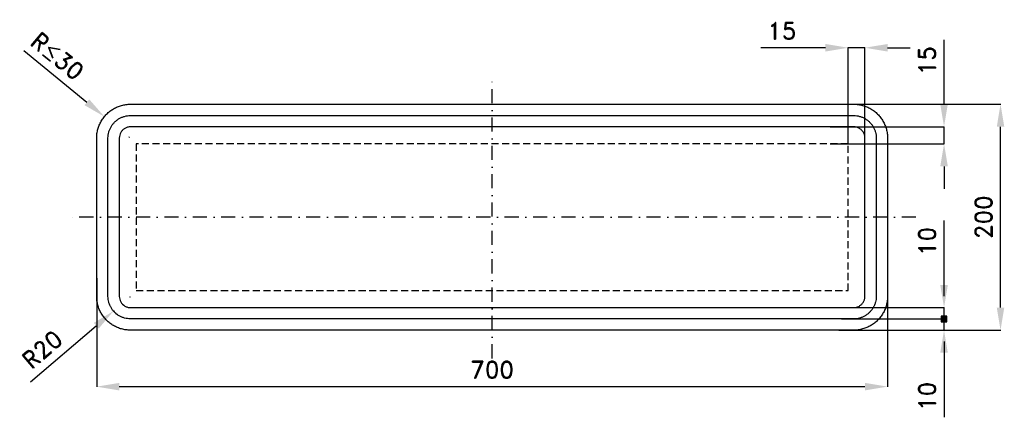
# Model space of a CAD drawing. Header units: millimetres. Extents: x -418 to 453, y -177 to 175.
import ezdxf

# ---------------------------------------------------------------- set-up
doc = ezdxf.new("R2010")
doc.units = ezdxf.units.MM
doc.header["$LTSCALE"] = 5
doc.linetypes.add('ČERCHOVANÁX2', pattern=[2, 1, -0.5, 0, -0.5])
doc.linetypes.add('ČÁRKOVANÁX2', pattern=[1.5, 1, -0.5])
doc.layers.add('Kóty', color=2, linetype='Continuous')
doc.layers.add('Značka', color=7, linetype='Continuous')
doc.styles.get("Standard").update_dxf_attribs({"font": 'romand.shx', "height": 15})
doc.dimstyles.get("Standard").update_dxf_attribs({"dimtxt": 15, "dimasz": 20, "dimexe": 0.18, "dimexo": 0.0625, "dimgap": 7.5, "dimtad": 1, "dimdec": 0, "dimzin": 0, "dimdsep": 46, "dimtxsty": 'Standard', "dimcen": 0.09, "dimadec": 0, "dimazin": 0, "dimtfac": 1, "dimtdec": 0, "dimtofl": 0, "dimtmove": 0, "dimatfit": 3, "dimfxl": 1, "dimtolj": 1, "dimtzin": 0, "dimarcsym": 0})

# ---------------------------------------------------------------- blocks, each defined once
blk = doc.blocks.new('*D0')
at = {"layer": 'Defpoints', "color": 0, "transparency": 16777216}
for p in [(306.92, 100), (450, 100), (306.92, -100)]:
    blk.add_point(p, dxfattribs=at)
at = {"layer": 'Kóty', "color": 0, "lineweight": -2, "transparency": 16777216}
for p, q in [((306.98, 100), (450.18, 100)), ((450, -80), (450, 80)), ((306.98, -100), (450.18, -100))]:
    blk.add_line(p, q, dxfattribs=at)
at = {"layer": 'Kóty', "color": 0, "transparency": 16777216}
for points in [[(446.67, 80), (453.33, 80), (450, 100)], [(446.67, -80), (453.33, -80), (450, -100)]]:
    blk.add_solid(points, dxfattribs=at)
at = {"layer": 'Kóty', "color": 0, "transparency": 16777216, "insert": (435, 0), "char_height": 15, "attachment_point": 5, "rotation": 90}
blk.add_mtext('\\A1;200', dxfattribs=at)
blk = doc.blocks.new('*D1')
at = {"layer": 'Defpoints', "color": 0, "transparency": 16777216}
for p in [(315.06, 150), (315.06, 65), (330, 62.76)]:
    blk.add_point(p, dxfattribs=at)
at = {"layer": 'Kóty', "color": 0, "lineweight": -2, "transparency": 16777216}
for p, q in [((295.06, 150), (237.92, 150)), ((315.06, 65.06), (315.06, 150.18)), ((330, 62.82), (330, 150.18)), ((350, 150), (370, 150))]:
    blk.add_line(p, q, dxfattribs=at)
at = {"layer": 'Kóty', "color": 0, "transparency": 16777216}
for points in [[(295.06, 153.33), (295.06, 146.67), (315.06, 150)], [(350, 153.33), (350, 146.67), (330, 150)]]:
    blk.add_solid(points, dxfattribs=at)
at = {"layer": 'Kóty', "color": 0, "transparency": 16777216, "insert": (256.49, 165), "char_height": 15, "attachment_point": 5}
blk.add_mtext('\\A1;15', dxfattribs=at)
blk = doc.blocks.new('*D2')
at = {"layer": 'Defpoints', "color": 0, "transparency": 16777216}
for p in [(299.11, 80), (400, 80), (299.11, 65)]:
    blk.add_point(p, dxfattribs=at)
at = {"layer": 'Kóty', "color": 0, "lineweight": -2, "transparency": 16777216}
for p, q in [((400, 100), (400, 157.14)), ((299.17, 80), (400.18, 80)), ((299.17, 65), (400.18, 65)), ((400, 45), (400, 25))]:
    blk.add_line(p, q, dxfattribs=at)
at = {"layer": 'Kóty', "color": 0, "transparency": 16777216}
for points in [[(396.67, 100), (403.33, 100), (400, 80)], [(396.67, 45), (403.33, 45), (400, 65)]]:
    blk.add_solid(points, dxfattribs=at)
at = {"layer": 'Kóty', "color": 0, "transparency": 16777216, "insert": (385, 138.57), "char_height": 15, "attachment_point": 5, "rotation": 90}
blk.add_mtext('\\A1;15', dxfattribs=at)
blk = doc.blocks.new('*D3')
at = {"layer": 'Defpoints', "color": 0, "transparency": 16777216}
for p in [(-350, -53.84), (350, -53.84), (350, -150)]:
    blk.add_point(p, dxfattribs=at)
at = {"layer": 'Kóty', "color": 0, "lineweight": -2, "transparency": 16777216}
for p, q in [((-350, -53.9), (-350, -150.18)), ((350, -53.9), (350, -150.18)), ((-330, -150), (330, -150))]:
    blk.add_line(p, q, dxfattribs=at)
at = {"layer": 'Kóty', "color": 0, "transparency": 16777216}
for points in [[(-330, -146.67), (-330, -153.33), (-350, -150)], [(330, -146.67), (330, -153.33), (350, -150)]]:
    blk.add_solid(points, dxfattribs=at)
at = {"layer": 'Kóty', "color": 0, "transparency": 16777216, "insert": (0, -135), "char_height": 15, "attachment_point": 5}
blk.add_mtext('\\A1;700', dxfattribs=at)
blk = doc.blocks.new('*D4')
at = {"layer": 'Defpoints', "color": 0, "transparency": 16777216}
for p in [(-320.48, -70.61), (-335.12, -83.08)]:
    blk.add_point(p, dxfattribs=at)
at = {"layer": 'Kóty', "color": 0, "lineweight": -2, "transparency": 16777216}
for p, q in [((-320.57, -70.61), (-320.39, -70.61)), ((-320.48, -70.7), (-320.48, -70.52)), ((-408.57, -145.6), (-350.35, -96.04))]:
    blk.add_line(p, q, dxfattribs=at)
blk.add_arc((-320.48, -70.61), 19.23, 219.87093, 232.26043, dxfattribs=at)
at = {"layer": 'Kóty', "color": 0, "transparency": 16777216}
blk.add_solid([(-352.51, -93.5), (-348.19, -98.58), (-335.12, -83.08)], dxfattribs=at)
at = {"layer": 'Kóty', "color": 0, "transparency": 16777216, "insert": (-398.17, -117.05), "char_height": 15, "attachment_point": 5, "rotation": 40.40734}
blk.add_mtext('\\A1;R20', dxfattribs=at)

msp = doc.modelspace()

# ---------------------------------------------------------------- hatches: boundary and pattern name
at = {"layer": 'Kóty'}
h = msp.add_hatch(color=256, dxfattribs=at)
h.dxf.hatch_style = 1
h.paths.add_polyline_path([(402.32, -92.5), (402.32, -87.5), (397.32, -87.5), (397.32, -92.5)])

# ---------------------------------------------------------------- linework, layer by layer
for p, q in [((-414.38, 147.54), (-358.65, 101.73)), ((-321.25, 70.91), (-321.07, 70.91)), ((-321.16, 70.82), (-321.16, 71)), ((400, -60), (400, -2.86)), ((400, -70), (400, -50)), ((309.33, -80), (400.18, -80)), ((309.33, -90), (400.18, -90)), ((309.39, -90), (400.18, -90)), ((309.39, -100), (400.18, -100)), ((400, -110), (400, -130)), ((400, -120), (400, -177.14))]:
    msp.add_line(p, q, dxfattribs=at)
for points in [[(330, 150), (315.06, 150)], [(400, 65), (400, 80)], [(400, -100), (400, -80)]]:
    msp.add_lwpolyline(points, dxfattribs=at)
msp.add_lwpolyline([(402.32, -92.5), (402.32, -87.5), (397.32, -87.5), (397.32, -92.5)], close=True, dxfattribs=at)
for points in [[(-356.54, 104.31), (-360.77, 99.16), (-343.2, 89.03)], [(396.67, -60), (403.33, -60), (400, -80)], [(396.67, -120), (403.33, -120), (400, -100)]]:
    msp.add_solid(points, dxfattribs=at)
at = {"layer": 'Značka', "color": 6, "linetype": 'ČERCHOVANÁX2', "ltscale": 2.5}
for points in [[(0, -125), (0, 125)], [(375, 0), (-375, 0)]]:
    msp.add_lwpolyline(points, dxfattribs=at)
at = {"layer": 'Značka', "color": 5}
for points in [[(350, -70), (350, -70.12), (350, -70.24, -0.03218), (349.73, -74.11, -0.035443), (348.94, -77.92, -0.036267), (347.69, -81.6, -0.03442), (345.94, -85.07, -0.033721), (343.79, -88.3, -0.034084), (341.21, -91.21, -0.034209), (338.3, -93.79, -0.034229), (335.07, -95.94, -0.034044), (331.6, -97.68, -0.033412), (327.92, -98.94, -0.034127), (324.11, -99.74, -0.036745), (320.24, -100), (320.12, -100), (320, -100), (-320, -100), (-320.12, -100), (-320.24, -100, -0.032181), (-324.11, -99.73, -0.035445), (-327.92, -98.94, -0.036272), (-331.6, -97.69, -0.034414), (-335.07, -95.94, -0.033711), (-338.3, -93.79, -0.034082), (-341.21, -91.21, -0.03421), (-343.79, -88.3, -0.034229), (-345.94, -85.07, -0.034026), (-347.68, -81.6, -0.033416), (-348.94, -77.92, -0.034113), (-349.74, -74.11, -0.036749), (-350, -70.24), (-350, -70.12), (-350, -70), (-350, 70), (-350, 70.12), (-350, 70.24, -0.032179), (-349.73, 74.11, -0.035457), (-348.94, 77.92, -0.036265), (-347.69, 81.6, -0.034423), (-345.94, 85.07, -0.033733), (-343.79, 88.3, -0.034078), (-341.21, 91.21, -0.034201), (-338.3, 93.79, -0.034215), (-335.07, 95.94, -0.034041), (-331.6, 97.68, -0.033411), (-327.92, 98.94, -0.034126), (-324.11, 99.74, -0.036748), (-320.24, 100), (-320.12, 100), (-320, 100), (320, 100), (320.12, 100), (320.24, 100, -0.032179), (324.11, 99.73, -0.035442), (327.92, 98.94, -0.036263), (331.6, 97.69, -0.034417), (335.07, 95.94, -0.033721), (338.3, 93.78, -0.034085), (341.21, 91.21, -0.03421), (343.79, 88.3, -0.034232), (345.94, 85.07, -0.034047), (347.68, 81.6, -0.033412), (348.94, 77.92, -0.034127), (349.74, 74.11, -0.036745), (350, 70.24), (350, 70.12), (350, 70), (350, -70)], [(340, -70), (340, -70.08), (340, -70.16, -0.03218), (339.82, -72.74, -0.035444), (339.29, -75.28, -0.036268), (338.46, -77.73, -0.03442), (337.29, -80.05, -0.033721), (335.86, -82.2, -0.034085), (334.14, -84.14, -0.03421), (332.2, -85.86, -0.034229), (330.05, -87.29, -0.034044), (327.73, -88.45, -0.033412), (325.28, -89.29, -0.034127), (322.74, -89.83, -0.036745), (320.16, -90), (320.08, -90), (320, -90), (-320, -90), (-320.08, -90), (-320.16, -90, -0.032178), (-322.74, -89.82, -0.035445), (-325.28, -89.29, -0.036267), (-327.73, -88.46, -0.034422), (-330.05, -87.29, -0.033731), (-332.2, -85.86, -0.034071), (-334.14, -84.14, -0.034205), (-335.86, -82.2, -0.034223), (-337.29, -80.05, -0.034048), (-338.45, -77.73, -0.033416), (-339.29, -75.28, -0.034152), (-339.83, -72.74, -0.036741), (-340, -70.16), (-340, -70.08), (-340, -70), (-340, 70), (-340, 70.08), (-340, 70.16, -0.032179), (-339.82, 72.74, -0.035441), (-339.29, 75.28, -0.036259), (-338.46, 77.73, -0.034427), (-337.29, 80.04, -0.033732), (-335.86, 82.2, -0.034077), (-334.14, 84.14, -0.034187), (-332.2, 85.86, -0.03423), (-330.05, 87.29, -0.03405), (-327.73, 88.45, -0.03342), (-325.28, 89.29, -0.034122), (-322.74, 89.83, -0.036743), (-320.16, 90), (-320.08, 90), (-320, 90), (320, 90), (320.08, 90), (320.16, 90, -0.032173), (322.74, 89.82, -0.035442), (325.28, 89.29, -0.036265), (327.73, 88.46, -0.034418), (330.05, 87.29, -0.033721), (332.2, 85.86, -0.034088), (334.14, 84.14, -0.034211), (335.86, 82.2, -0.034232), (337.29, 80.04, -0.034047), (338.45, 77.73, -0.033411), (339.29, 75.28, -0.034127), (339.83, 72.74, -0.036745), (340, 70.16), (340, 70.08), (340, 70), (340, -70)], [(330, -70), (330, 70), (330, 70.04), (330, 70.08, 0.032179), (329.91, 71.37, 0.035444), (329.65, 72.64, 0.036265), (329.23, 73.87, 0.034417), (328.65, 75.02, 0.033718), (327.93, 76.1, 0.03408), (327.07, 77.07, 0.034213), (326.1, 77.93, 0.034222), (325.02, 78.65, 0.034048), (323.87, 79.23, 0.033405), (322.64, 79.65, 0.034129), (321.37, 79.91, 0.036741), (320.08, 80), (320.04, 80), (320, 80), (-320, 80), (-320.04, 80), (-320.08, 80, 0.032183), (-321.37, 79.91, 0.035447), (-322.64, 79.65, 0.036274), (-323.87, 79.23, 0.034414), (-325.02, 78.65, 0.033745), (-326.1, 77.93, 0.034097), (-327.07, 77.07, 0.034187), (-327.93, 76.1, 0.034206), (-328.65, 75.02), (-329.23, 73.87), (-329.65, 72.64), (-329.91, 71.37), (-330, 70.08), (-330, 70.04), (-330, 70), (-330, -70), (-330, -70.04), (-330, -70.08), (-329.91, -71.37), (-329.65, -72.64), (-329.23, -73.87), (-328.65, -75.02), (-327.93, -76.1), (-327.07, -77.07), (-326.1, -77.93, 0.034205), (-325.02, -78.65, 0.03403), (-323.87, -79.23, 0.033421), (-322.64, -79.65, 0.034122), (-321.37, -79.91, 0.036743), (-320.08, -80), (-320.04, -80), (-320, -80), (320, -80), (320.04, -80), (320.08, -80, 0.032179), (321.37, -79.91, 0.035444), (322.64, -79.65, 0.036265), (323.87, -79.23, 0.034421), (325.02, -78.65, 0.033719), (326.1, -77.93, 0.034086), (327.07, -77.07, 0.034208), (327.93, -76.1, 0.034229), (328.65, -75.02, 0.034044), (329.23, -73.87, 0.033412), (329.65, -72.64, 0.034127), (329.91, -71.37, 0.036744), (330, -70.08), (330, -70.04), (330, -70)]]:
    msp.add_lwpolyline(points, format="xyb", dxfattribs=at)
at = {"layer": 'Značka', "color": 6, "linetype": 'ČÁRKOVANÁX2', "ltscale": 1.25}
msp.add_lwpolyline([(315, -65), (315, 65), (-315, 65), (-315, -65)], close=True, dxfattribs=at)

# ---------------------------------------------------------------- texts
at = {"layer": 'Kóty', "char_height": 15, "attachment_point": 5}
for s, insert, rotation in [('\\A1;R{\\A0;≤}30', (-384.72, 142.58), 320.57802), ('\\A1;10', (385, -21.43), 90), ('\\A1;10', (385, -158.57), 90)]:
    msp.add_mtext(s, dxfattribs=dict(at, insert=insert, rotation=rotation))

# ---------------------------------------------------------------- dimensions: what is measured, and where the dimension line sits
at = {"layer": 'Kóty'}
for base, p1, p2, angle, picture, middle in [((315.06, 150), (330, 62.76), (315.06, 65), 180, '*D1', (256.49, 165)), ((400, 80), (299.11, 65), (299.11, 80), 90, '*D2', (385, 138.57)), ((450, 100), (306.92, -100), (306.92, 100), 90, '*D0', (435, 0))]:
    dim = msp.add_linear_dim(base=base, p1=p1, p2=p2, angle=angle, dimstyle='Standard', dxfattribs=at)
    dim.commit()
    dim.dimension.update_dxf_attribs({"geometry": picture, "text_midpoint": middle})
dim = msp.add_linear_dim(base=(350, -150), p1=(-350, -53.84), p2=(350, -53.84), dimstyle='Standard', dxfattribs=at)
dim.commit()
dim.dimension.update_dxf_attribs({"geometry": '*D3', "text_midpoint": (0, -135)})
dim = msp.add_radius_dim(center=(-320.48, -70.61), mpoint=(-335.12, -83.08), text='R20', dimstyle='Standard', dxfattribs=at)
dim.commit()
dim.dimension.update_dxf_attribs({"geometry": '*D4', "text_midpoint": (-388.45, -128.47), "dimtype": 164})

doc.saveas('drawing.dxf')
